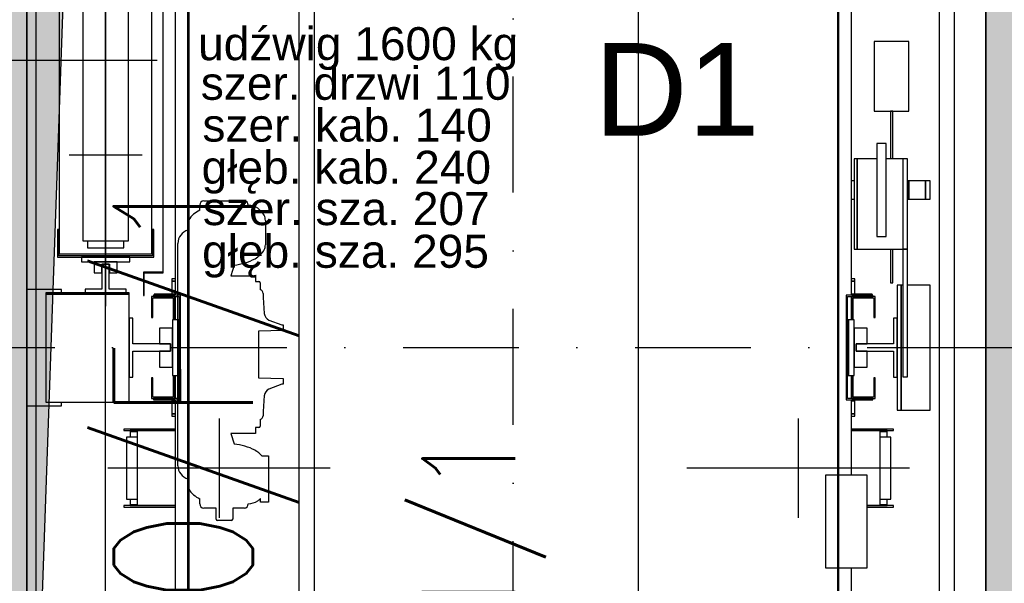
# Model space of a CAD drawing. Extents: x 41755 to 123924, y -112333 to 86187.
# Tile 128 of 256: x 101280 to 101493, y -52662 to -52540. Entities that reach past the tile are written whole.
import ezdxf
from ezdxf.enums import TextEntityAlignment as Align

# ---------------------------------------------------------------- set-up
doc = ezdxf.new("R2010")
doc.units = 0
doc.header["$LTSCALE"] = 50
doc.linetypes.add('DASHDOT', pattern=[1, 0.5, -0.25, 0, -0.25])
doc.layers.get('0').update_dxf_attribs({"color": 101, "linetype": 'CONTINUOUS'})
for name, color, linetype in [('E35', 6, 'CONTINUOUS'), ('E50', 3, 'CONTINUOUS'), ('Opis-spadki', 61, 'CONTINUOUS'), ('Sc-beton', 7, 'CONTINUOUS'), ('Sc-beton-hatch', 86, 'CONTINUOUS'), ('Sc-cegla pustak-hatch', 8, 'CONTINUOUS'), ('W-idok', 8, 'CONTINUOUS'), ('W-otwor-strop', 1, 'CONTINUOUS'), ('Wyp-meble', 155, 'CONTINUOUS')]:
    doc.layers.add(name, color=color, linetype=linetype)
doc.styles.add('ROMANS', font='romans', dxfattribs={"width": 0.85})
doc.styles.add('TYTUL2', font='ARIAL.TTF')

# ---------------------------------------------------------------- blocks, each defined once
blk = doc.blocks.new('_skjdkgjfklhjgflj')
at = {"layer": 'W-idok', "linetype": 'DASHDOT'}
for p, q in [((-304, -334.44), (-304, -5.49)), ((-428, -167.5), (-181, -167.5)), ((-213, -167.5), (34, -167.5))]:
    blk.add_line(p, q, dxfattribs=at)
at = {"layer": 'W-idok'}
for p, q in [((-234, -34.7), (-234, -287.5)), ((-233.7, -287.8), (-233.7, -35)), ((-377, -44.8), (-377, -156.2)), ((-231, -156.2), (-231, -44.8)), ((-374.3, -47.2), (-374.3, -287.8)), ((-374, -287.5), (-374, -47.5)), ((-392, -52.4), (-392, -158.6)), ((-392, -102), (-392, -61)), ((-379.65, -59.75), (-379.65, -151.25)), ((-379.55, -151.25), (-379.55, -59.75)), ((-402, -63.75), (-402, -147.25)), ((-382, -147.25), (-382, -63.75)), ((-396.9, -66.5), (-396.9, -144.5)), ((-387.1, -144.5), (-387.1, -66.5)), ((-392, -150), (-392, -102)), ((-226.1, -101.5), (-226.1, -116.5)), ((-218.6, -101.5), (-226.1, -101.5)), ((-218.6, -116.5), (-218.6, -101.5)), ((-415, -105.5), (-380.9, -105.5)), ((-226.1, -116.5), (-218.6, -116.5)), ((-222.6, -116.5), (-222.6, -126.8)), ((-222.1, -116.5), (-222.6, -116.5)), ((-222.1, -126.8), (-222.1, -116.5)), ((-223.5, -123.5), (-225.5, -123.5)), ((-225.5, -123.5), (-225.5, -124.26)), ((-225.5, -124.26), (-225.5, -126.43)), ((-223.5, -124.26), (-223.5, -123.5)), ((-223.5, -126.43), (-223.5, -124.26)), ((-384.1, -126), (-399.9, -126)), ((-229.8, -126.8), (-230.4, -126.8)), ((-230.4, -126.8), (-230.4, -146.3)), ((-229.8, -146.3), (-229.8, -126.8)), ((-225.5, -126.8), (-229.8, -126.8)), ((-229.8, -126.8), (-229.8, -146.3)), ((-225.5, -126.43), (-225.5, -129.67)), ((-223.5, -129.67), (-223.5, -126.43)), ((-218.9, -126.8), (-223.5, -126.8)), ((-218.9, -126.8), (-219.9, -126.8)), ((-219.9, -126.8), (-219.9, -146.3)), ((-218.9, -146.3), (-218.9, -126.8)), ((-218.9, -146.3), (-218.9, -126.8)), ((-230.4, -131.5), (-231, -131.5)), ((-225.5, -129.67), (-225.5, -133.5)), ((-223.5, -133.5), (-223.5, -129.67)), ((-218.59, -131.5), (-218.9, -131.5)), ((-218.59, -131.5), (-218.59, -135.5)), ((-214.99, -131.5), (-218.59, -131.5)), ((-218.59, -135.5), (-218.59, -131.5)), ((-214.99, -135.5), (-214.99, -131.5)), ((-214.99, -131.5), (-214.99, -135.5)), ((-214.01, -131.5), (-214.99, -131.5)), ((-214.01, -135.5), (-214.01, -131.5)), ((-225.5, -133.5), (-225.5, -137.33)), ((-223.5, -137.33), (-223.5, -133.5)), ((-231, -135.5), (-230.4, -135.5)), ((-218.9, -135.5), (-218.59, -135.5)), ((-218.59, -135.5), (-214.99, -135.5)), ((-214.99, -135.5), (-214.01, -135.5)), ((-225.5, -137.33), (-225.5, -140.57)), ((-223.5, -140.57), (-223.5, -137.33)), ((-402.1, -142), (-402.4, -142)), ((-402.4, -142), (-402.4, -148)), ((-402.1, -147.7), (-402.1, -142)), ((-381.6, -142), (-381.9, -142)), ((-381.9, -142), (-381.9, -147.7)), ((-381.6, -148), (-381.6, -142)), ((-225.5, -140.57), (-225.5, -142.74)), ((-223.5, -142.74), (-223.5, -140.57)), ((-396.9, -144.5), (-387.1, -144.5)), ((-395.9, -144.5), (-395.9, -146)), ((-388.1, -146), (-388.1, -144.5)), ((-225.5, -142.74), (-225.5, -143.5)), ((-225.5, -143.5), (-223.5, -143.5)), ((-223.5, -143.5), (-223.5, -142.74)), ((-395.9, -146), (-388.1, -146)), ((-230.4, -146.3), (-229.8, -146.3)), ((-229.8, -146.3), (-218.9, -146.3)), ((-222.6, -146.3), (-222.6, -153.5)), ((-222.1, -153.5), (-222.1, -146.3)), ((-218.9, -146.3), (-219.9, -146.3)), ((-219.9, -146.3), (-219.9, -173.8)), ((-219.9, -146.3), (-218.9, -146.3)), ((-218.9, -173.8), (-218.9, -146.3)), ((-402.4, -148), (-381.6, -148)), ((-381.9, -147.7), (-402.1, -147.7)), ((-402, -147.25), (-382, -147.25)), ((-386.75, -148), (-397.25, -148)), ((-397.25, -148), (-397.25, -149)), ((-386.75, -149), (-386.75, -148)), ((-397.25, -149), (-386.75, -149)), ((-389.5, -149), (-394.5, -149)), ((-394.5, -149), (-394.5, -151.4)), ((-392.8, -149.5), (-391.2, -149.5)), ((-392.8, -151.4), (-392.8, -149.5)), ((-391.21, -149.5), (-392.79, -149.5)), ((-392.79, -149.5), (-392.79, -154.91)), ((-391.21, -154.91), (-391.21, -149.5)), ((-391.2, -149.5), (-391.2, -151.4)), ((-389.5, -151.4), (-389.5, -149)), ((-394.5, -151.4), (-392.8, -151.4)), ((-391.2, -151.4), (-389.5, -151.4)), ((-383.8, -151.25), (-383.8, -156.25)), ((-379.6, -151.25), (-383.8, -151.25)), ((-383.7, -156.25), (-383.7, -151.35)), ((-383.7, -151.35), (-379.6, -151.35)), ((-379.65, -151.25), (-379.55, -151.25)), ((-379.6, -151.35), (-379.6, -151.25)), ((-377.7, -152.7), (-377.7, -153.2)), ((-377, -152.7), (-377.7, -152.7)), ((-230.3, -152.7), (-231, -152.7)), ((-230.3, -153.2), (-230.3, -152.7)), ((-401.5, -154.95), (-409, -154.95)), ((-409, -154.95), (-409, -180.05)), ((-401.5, -155.7), (-401.5, -154.95)), ((-392.79, -154.91), (-396.45, -154.91)), ((-396.45, -154.91), (-396.45, -155.7)), ((-387.55, -154.91), (-391.21, -154.91)), ((-387.55, -155.7), (-387.55, -154.91)), ((-377.7, -153.2), (-377.7, -156)), ((-377, -153.2), (-377.7, -153.2)), ((-377.7, -153.2), (-377, -153.2)), ((-230.3, -153.2), (-231, -153.2)), ((-231, -153.2), (-230.3, -153.2)), ((-230.3, -156), (-230.3, -153.2)), ((-222.6, -153.5), (-222.1, -153.5)), ((-220.3, -154), (-221.1, -154)), ((-221.1, -154), (-221.1, -181)), ((-220.3, -181), (-220.3, -154)), ((-219.9, -154), (-220.3, -154)), ((-220.3, -154), (-220.3, -181)), ((-214, -154), (-218.9, -154)), ((-214, -181), (-214, -154)), ((-404.9, -155.7), (-404.9, -155.95)), ((-386.9, -155.7), (-404.9, -155.7)), ((-404.9, -155.95), (-404.9, -179.3)), ((-386.9, -155.95), (-404.9, -155.95)), ((-404.9, -155.95), (-386.9, -155.95)), ((-396.45, -155.7), (-387.55, -155.7)), ((-386.9, -155.95), (-386.9, -155.7)), ((-386.9, -179.3), (-386.9, -155.95)), ((-383.8, -156.25), (-383.7, -156.25)), ((-377.1, -156.5), (-382.1, -156.5)), ((-382.1, -156.5), (-382.1, -161)), ((-381.8, -156.8), (-377.4, -156.8)), ((-381.8, -161), (-381.8, -156.8)), ((-375.85, -156.2), (-381.65, -156.2)), ((-381.65, -156.2), (-381.65, -156.5)), ((-381.65, -156.5), (-376.15, -156.5)), ((-381.5, -156), (-381.5, -156.2)), ((-377, -156), (-381.5, -156)), ((-377.7, -156), (-377, -156)), ((-377.4, -156.8), (-377.4, -161)), ((-377.1, -161), (-377.1, -156.5)), ((-377.1, -156.5), (-377.1, -161.5)), ((-377, -156.5), (-377, -161.5)), ((-376.15, -156.5), (-376.15, -178.5)), ((-375.85, -178.8), (-375.85, -156.2)), ((-232.15, -156.2), (-232.15, -178.8)), ((-226.35, -156.2), (-232.15, -156.2)), ((-231.85, -178.5), (-231.85, -156.5)), ((-231.85, -156.5), (-226.35, -156.5)), ((-231, -156), (-230.3, -156)), ((-226.5, -156), (-231, -156)), ((-231, -161.5), (-231, -156.5)), ((-225.9, -156.5), (-230.9, -156.5)), ((-230.9, -156.5), (-230.9, -161)), ((-230.9, -161.5), (-230.9, -156.5)), ((-230.6, -156.8), (-226.2, -156.8)), ((-230.6, -161), (-230.6, -156.8)), ((-226.5, -156.2), (-226.5, -156)), ((-226.35, -156.5), (-226.35, -156.2)), ((-226.2, -156.8), (-226.2, -161)), ((-225.9, -161), (-225.9, -156.5)), ((-386.11, -161.15), (-386.9, -161.15)), ((-386.9, -161.15), (-386.9, -173.85)), ((-386.11, -166.71), (-386.11, -161.15)), ((-382.1, -161), (-381.8, -161)), ((-376.4, -161.5), (-377.6, -161.5)), ((-377.6, -161.5), (-377.6, -173.5)), ((-377.1, -161), (-377.4, -161)), ((-377.4, -161), (-377.4, -161.5)), ((-377.4, -161), (-377.1, -161)), ((-377.1, -161.5), (-377.1, -161)), ((-376.15, -161.5), (-376.4, -161.5)), ((-376.4, -161.5), (-376.4, -173.5)), ((-376.4, -173.5), (-376.4, -161.5)), ((-231.6, -161.5), (-231.85, -161.5)), ((-231.6, -173.5), (-231.6, -161.5)), ((-231.6, -161.5), (-231.6, -173.5)), ((-230.4, -161.5), (-231.6, -161.5)), ((-230.6, -161), (-230.9, -161)), ((-230.9, -161), (-230.9, -161.5)), ((-230.9, -161), (-230.6, -161)), ((-230.6, -161.5), (-230.6, -161)), ((-230.4, -173.5), (-230.4, -161.5)), ((-226.2, -161), (-225.9, -161)), ((-221.1, -161.15), (-221.89, -161.15)), ((-221.89, -161.15), (-221.89, -166.71)), ((-221.1, -173.85), (-221.1, -161.15)), ((-377.6, -163.3), (-380.4, -163.3)), ((-380.4, -163.3), (-380.4, -166.7)), ((-377.6, -171.7), (-377.6, -163.3)), ((-227.6, -163.3), (-230.4, -163.3)), ((-230.4, -163.3), (-230.4, -171.7)), ((-227.6, -166.7), (-227.6, -163.3)), ((-378, -166.71), (-386.11, -166.71)), ((-380.4, -166.7), (-378, -166.7)), ((-378, -166.7), (-378, -168.3)), ((-378, -168.29), (-378, -166.71)), ((-230, -166.7), (-227.6, -166.7)), ((-230, -168.3), (-230, -166.7)), ((-221.89, -166.71), (-230, -166.71)), ((-230, -166.71), (-230, -168.29)), ((-386.11, -168.29), (-378, -168.29)), ((-386.11, -173.85), (-386.11, -168.29)), ((-378, -168.3), (-380.4, -168.3)), ((-380.4, -168.3), (-380.4, -171.7)), ((-230, -168.29), (-221.89, -168.29)), ((-227.6, -168.3), (-230, -168.3)), ((-227.6, -171.7), (-227.6, -168.3)), ((-221.89, -168.29), (-221.89, -173.85)), ((-380.4, -171.7), (-377.6, -171.7)), ((-230.4, -171.7), (-227.6, -171.7)), ((-386.9, -173.85), (-386.11, -173.85)), ((-382.1, -174), (-382.1, -178.5)), ((-381.8, -174), (-382.1, -174)), ((-381.8, -178.2), (-381.8, -174)), ((-377.6, -173.5), (-376.4, -173.5)), ((-377.4, -173.5), (-377.4, -174)), ((-377.4, -174), (-377.1, -174)), ((-377.4, -174), (-377.4, -178.2)), ((-377.1, -174), (-377.4, -174)), ((-377.1, -174), (-377.1, -173.5)), ((-377.1, -173.5), (-377.1, -178.5)), ((-377.1, -178.5), (-377.1, -174)), ((-377, -173.5), (-377, -178.5)), ((-376.4, -173.5), (-376.15, -173.5)), ((-231.85, -173.5), (-231.6, -173.5)), ((-231.6, -173.5), (-230.4, -173.5)), ((-231, -178.5), (-231, -173.5)), ((-230.9, -173.5), (-230.9, -174)), ((-230.9, -178.5), (-230.9, -173.5)), ((-230.9, -174), (-230.6, -174)), ((-230.9, -174), (-230.9, -178.5)), ((-230.6, -174), (-230.9, -174)), ((-230.6, -174), (-230.6, -173.5)), ((-230.6, -178.2), (-230.6, -174)), ((-226.2, -174), (-226.2, -178.2)), ((-225.9, -174), (-226.2, -174)), ((-225.9, -178.5), (-225.9, -174)), ((-221.89, -173.85), (-221.1, -173.85)), ((-219.9, -173.8), (-218.9, -173.8)), ((-382.1, -178.5), (-377.1, -178.5)), ((-377.4, -178.2), (-381.8, -178.2)), ((-376.15, -178.5), (-381.65, -178.5)), ((-381.65, -178.5), (-381.65, -178.8)), ((-226.35, -178.5), (-231.85, -178.5)), ((-230.9, -178.5), (-225.9, -178.5)), ((-226.2, -178.2), (-230.6, -178.2)), ((-226.35, -178.8), (-226.35, -178.5)), ((-409, -180.05), (-401.5, -180.05)), ((-404.9, -179.3), (-386.9, -179.3)), ((-401.5, -180.05), (-401.5, -179.3)), ((-381.65, -178.8), (-375.85, -178.8)), ((-377, -179), (-377.7, -179)), ((-377.7, -179), (-377.7, -181.8)), ((-377.5, -178.8), (-377.5, -179)), ((-377.5, -179), (-377, -179)), ((-377, -178.8), (-377, -290.2)), ((-232.15, -178.8), (-226.35, -178.8)), ((-231, -195), (-231, -178.8)), ((-230.3, -179), (-231, -179)), ((-231, -179), (-230.5, -179)), ((-230.5, -179), (-230.5, -178.8)), ((-230.3, -181.8), (-230.3, -179)), ((-377.7, -181.8), (-377, -181.8)), ((-377, -181.8), (-377.7, -181.8)), ((-377.7, -181.8), (-377.7, -182.3)), ((-377.7, -182.3), (-377, -182.3)), ((-231, -181.8), (-230.3, -181.8)), ((-230.3, -181.8), (-231, -181.8)), ((-231, -182.3), (-230.3, -182.3)), ((-230.3, -182.3), (-230.3, -181.8)), ((-221.1, -181), (-220.3, -181)), ((-220.3, -181), (-214, -181)), ((-367.5, -182.8), (-367.5, -204.2)), ((-242.5, -182.8), (-242.5, -204.2)), ((-377, -185.1), (-388.1, -185.1)), ((-388.1, -185.1), (-388.1, -185.4)), ((-388.1, -185.4), (-377, -185.4)), ((-385.98, -186.8), (-387.5, -186.8)), ((-387.5, -186.8), (-387.5, -200.2)), ((-385.2, -185.4), (-386.7, -185.4)), ((-386.7, -185.4), (-386.7, -185.6)), ((-386.7, -185.6), (-385.2, -185.6)), ((-385.2, -185.6), (-386.7, -185.6)), ((-386.7, -185.6), (-386.7, -186.8)), ((-385.2, -186.8), (-385.98, -186.8)), ((-377, -185.4), (-385.2, -185.4)), ((-385.2, -185.4), (-385.2, -201.6)), ((-221.9, -185.1), (-231, -185.1)), ((-231, -185.4), (-221.9, -185.4)), ((-224.8, -185.4), (-231, -185.4)), ((-223.3, -185.4), (-224.8, -185.4)), ((-224.8, -201.6), (-224.8, -185.4)), ((-224.8, -185.6), (-223.3, -185.6)), ((-223.3, -185.6), (-224.8, -185.6)), ((-224.02, -186.8), (-224.8, -186.8)), ((-222.5, -186.8), (-224.02, -186.8)), ((-223.3, -185.6), (-223.3, -185.4)), ((-223.3, -186.8), (-223.3, -185.6)), ((-222.5, -200.2), (-222.5, -186.8)), ((-221.9, -185.4), (-221.9, -185.1)), ((-343.5, -193.5), (-391.5, -193.5)), ((-218.5, -193.5), (-266.5, -193.5)), ((-236.6, -195), (-236.6, -215)), ((-234, -195), (-236.6, -195)), ((-227.6, -195), (-233.7, -195)), ((-227.6, -215), (-227.6, -195)), ((-377, -201.6), (-388.1, -201.6)), ((-388.1, -201.6), (-388.1, -201.9)), ((-388.1, -201.9), (-377, -201.9)), ((-387.5, -200.2), (-385.98, -200.2)), ((-386.7, -200.2), (-386.7, -201.4)), ((-386.7, -201.4), (-385.2, -201.4)), ((-385.2, -201.4), (-386.7, -201.4)), ((-386.7, -201.4), (-386.7, -201.6)), ((-386.7, -201.6), (-385.2, -201.6)), ((-385.98, -200.2), (-385.2, -200.2)), ((-385.2, -201.6), (-377, -201.6)), ((-221.9, -201.6), (-227.6, -201.6)), ((-227.6, -201.6), (-224.8, -201.6)), ((-227.6, -201.9), (-221.9, -201.9)), ((-224.8, -200.2), (-224.02, -200.2)), ((-224.8, -201.4), (-223.3, -201.4)), ((-223.3, -201.4), (-224.8, -201.4)), ((-224.8, -201.6), (-223.3, -201.6)), ((-224.02, -200.2), (-222.5, -200.2)), ((-223.3, -201.4), (-223.3, -200.2)), ((-223.3, -201.6), (-223.3, -201.4)), ((-221.9, -201.9), (-221.9, -201.6)), ((-236.6, -215), (-234, -215)), ((-233.7, -215), (-227.6, -215)), ((-231, -290.2), (-231, -215))]:
    blk.add_line(p, q, dxfattribs=at)
blk = doc.blocks.new('_dkgjggg')
at = {"layer": 'Sc-beton'}
for p, q in [((-425, -325), (-425, 0)), ((-410, -310), (-410, -15)), ((-220, -15), (-220, -310))]:
    blk.add_line(p, q, dxfattribs=at)
at = {"layer": 'W-idok', "linetype": 'DASHDOT', "ltscale": 30}
blk.add_line((-295, -316.5), (-295, -9.3), dxfattribs=at)
at = {"layer": 'W-idok'}
for p, q in [((-368.25, -285.3), (-368.25, -39.7)), ((-365, -39.7), (-365, -285.3)), ((-230, -285.3), (-230, -39.7)), ((-226.75, -285.3), (-226.75, -39.7)), ((-389.66, -115.88), (-389.66, -114.78)), ((-388.83, -113.82), (-380.06, -113.82)), ((-392.24, -118), (-392.05, -117.95)), ((-392.24, -120.17), (-392.24, -118)), ((-375.51, -118.08), (-375.51, -123.3)), ((-394.41, -170.98), (-394.41, -123.02)), ((-382.28, -127.7), (-382.97, -130)), ((-382.97, -130), (-377.65, -130)), ((-377.65, -130), (-377.65, -131.24)), ((-377.65, -131.24), (-376.95, -131.24)), ((-376.65, -131.54), (-376.65, -133.01)), ((-376, -133.8), (-376, -134.7)), ((-376, -134.7), (-375.75, -138.13)), ((-374.74, -139.55), (-371.95, -140.59)), ((-371.65, -141.8), (-377, -141.95)), ((-377, -141.95), (-377, -152.05)), ((-371.95, -140.59), (-371.65, -140.6)), ((-371.65, -140.6), (-371.65, -141.8)), ((-377, -152.05), (-371.65, -152.2)), ((-371.65, -152.2), (-371.65, -153.4)), ((-371.95, -153.41), (-374.74, -154.45)), ((-371.65, -153.4), (-371.95, -153.41)), ((-375.75, -155.87), (-376, -159.3)), ((-376, -159.3), (-376, -160.2)), ((-376.65, -160.99), (-376.65, -162.46)), ((-376.95, -162.76), (-377.65, -162.76)), ((-377.65, -162.76), (-377.65, -164)), ((-377.65, -164), (-382.97, -164)), ((-382.97, -164), (-382.28, -166.3)), ((-376.28, -168.88), (-374.81, -168.88)), ((-374.81, -168.88), (-374.81, -178.83)), ((-392.24, -176), (-392.24, -173.83)), ((-392.05, -176.05), (-392.24, -176)), ((-389.66, -179.22), (-389.66, -178.12)), ((-376.56, -178.83), (-376.56, -178.05)), ((-386.15, -180.18), (-388.83, -180.18)), ((-388.83, -180.18), (-388.83, -180.18)), ((-386.15, -182.53), (-386.15, -180.18)), ((-382.58, -180.18), (-382.58, -182.53)), ((-380.06, -180.18), (-382.58, -180.18)), ((-379.23, -179.22), (-379.23, -179.22)), ((-377.17, -178.58), (-377.17, -178.58)), ((-374.81, -178.83), (-376.56, -178.83)), ((-382.88, -182.83), (-385.85, -182.83))]:
    blk.add_line(p, q, dxfattribs=at)
for centre, radius, start, end in [((-388.69, -114.78), 0.969, 97.7862, 180), ((-380.2, -114.78), 0.969, 359.961, 81.59), ((-379.52, -119.35), 4.58, 59.0774, 86.3482), ((-387.58, -120.7), 5.25, 113.354, 148.4275), ((-380.46, -119.85), 5.51, 31.5633, 53.3824), ((-378.28, -118.12), 2.77, 0.9102, 24.6865), ((-391.46, -123.02), 2.95, 105.3846, 180), ((-380.46, -121.53), 5.51, 299.3678, 328.4367), ((-378.28, -123.26), 2.77, 335.3135, 359.0898), ((-383.52, -115.38), 12.38, 275.766, 297.7749), ((-376.95, -131.54), 0.3, 0, 90), ((-376.8, -133.8), 0.8, 0, 79.1931), ((-374.05, -138), 1.7, 184.2513, 246.0178), ((-374.05, -156), 1.7, 113.9822, 175.7487), ((-376.8, -160.2), 0.8, 280.8069, 0), ((-376.95, -162.46), 0.3, 270, 0), ((-383.52, -178.62), 12.38, 62.2251, 84.234), ((-380.46, -172.47), 5.51, 40.6842, 60.6322), ((-391.46, -170.98), 2.95, 180, 254.6154), ((-387.58, -173.3), 5.25, 211.5725, 246.646), ((-380.46, -174.15), 5.51, 306.6176, 315.0158), ((-388.69, -179.22), 0.969, 180, 262.2138), ((-380.2, -179.22), 0.969, 278.41, 359.961), ((-379.53, -174.65), 4.58, 273.7195, 300.9226), ((-385.85, -182.53), 0.3, 180, 270), ((-382.88, -182.53), 0.3, 270, 0)]:
    blk.add_arc(centre, radius, start, end, dxfattribs=at)
blk = doc.blocks.new('A$C59F8734F')
at = {"layer": 'Wyp-meble'}
blk.add_blockref('_dkgjggg', (1928, 3523), dxfattribs=at)

msp = doc.modelspace()

# ---------------------------------------------------------------- hatches: boundary and pattern name
at = {"layer": 'Sc-beton-hatch'}
h = msp.add_hatch(dxfattribs=at)
h.set_pattern_fill('ANSI33', color=256, style=0)
h.set_pattern_definition([(45, (48983.4185, 565.478), (-4.49012806, 4.49012806), []), (45, (48987.9087, 565.478), (-4.49012806, 4.49012806), [3.175, -1.5875])])
h.paths.add_polyline_path([(100470.966, -51043.233), (100410.966, -51043.233), (100410.966, -51103.233), (100430.966, -51103.233), (100430.966, -51063.233), (100470.966, -51063.233)])
h.paths.add_polyline_path([(100805.966, -51043.233), (100705.966, -51043.233), (100705.966, -51063.233), (100745.966, -51063.233), (100745.966, -51625.233), (100765.966, -51625.233), (100765.966, -51473.233), (101152.966, -51473.233), (101152.966, -51453.233), (100765.966, -51453.233), (100765.966, -51063.233), (100805.966, -51063.233)])
h.paths.add_polyline_path([(100430.966, -51374.233), (100410.966, -51374.233), (100410.966, -51474.233), (100430.966, -51474.233)])
h.paths.add_polyline_path([(101330.966, -51043.233), (101251.966, -51043.233), (101251.966, -51063.233), (101330.966, -51063.233)])
h.paths.add_polyline_path([(101770.966, -51043.233), (101670.966, -51043.233), (101670.966, -51063.233), (101710.966, -51063.233), (101710.966, -51262.233), (101730.966, -51262.233), (101730.966, -51063.233), (101770.966, -51063.233)])
h.paths.add_polyline_path([(101790.966, -51453.233), (101730.966, -51453.233), (101730.966, -51362.233), (101710.966, -51362.233), (101710.966, -51453.233), (101582.904, -51453.233), (101582.904, -51473.233), (101790.966, -51473.233)])
h.paths.add_polyline_path([(101482.904, -51453.233), (101252.966, -51453.233), (101252.966, -51473.233), (101482.904, -51473.233)])
h.paths.add_polyline_path([(101730.966, -51785.233), (101695.966, -51785.233), (101695.966, -51820.233), (101730.966, -51820.233)])
h.paths.add_polyline_path([(102400.966, -50943.233), (102380.966, -50943.233), (102380.966, -51043.233), (102330.966, -51043.233), (102330.966, -51063.233), (102380.966, -51063.233), (102380.966, -51453.233), (101890.966, -51453.233), (101890.966, -51473.233), (102380.966, -51473.233), (102380.966, -51873.233), (102400.966, -51873.233)])
h.paths.add_polyline_path([(102422.966, -50943.233), (102402.966, -50943.233), (102402.966, -51713.233), (102422.966, -51713.233)])
h.paths.add_polyline_path([(102400.966, -52143.233), (102380.966, -52143.233), (102380.966, -52213.233), (102400.966, -52213.233)])
h.paths.add_polyline_path([(102400.966, -52293.233), (102380.966, -52293.233), (102380.966, -52443.233), (101950.966, -52443.233), (101950.966, -52463.233), (102380.966, -52463.233), (102380.966, -52503.233), (102400.966, -52503.233)])
h.paths.add_polyline_path([(102400.966, -52603.233), (102380.966, -52603.233), (102380.966, -52643.233), (102400.966, -52643.233)])
h.paths.add_polyline_path([(102400.966, -52743.233), (102380.966, -52743.233), (102380.966, -53008.233), (102400.966, -53008.233)])
h.paths.add_polyline_path([(101730.966, -52443.233), (101710.966, -52443.233), (101710.966, -52463.233), (101710.966, -52758.233), (101690.966, -52758.233), (101690.966, -52778.233), (101730.966, -52778.233)])
h.paths.add_polyline_path([(101710.966, -52443.233), (101690.966, -52443.233), (101690.966, -52463.233), (101710.966, -52463.233)], flags=16)
h.paths.add_polyline_path([(101556.966, -52758.233), (101503.966, -52758.233), (101503.966, -52463.233), (101488.966, -52463.233), (101488.966, -52758.233), (101468.966, -52758.233), (101468.966, -52778.233), (101556.966, -52778.233)])
h.paths.add_polyline_path([(101556.966, -52443.233), (101468.966, -52443.233), (101468.966, -52463.233), (101556.966, -52463.233)])
h.paths.add_polyline_path([(101334.966, -52443.233), (101281.966, -52443.233), (101281.966, -52463.233), (101334.966, -52463.233)], flags=17)
h.paths.add_polyline_path([(101281.966, -52443.233), (100970.966, -52443.233), (100970.966, -51785.233), (100883.466, -51785.233), (100883.466, -51805.233), (100950.966, -51805.233), (100950.966, -52443.233), (100430.966, -52443.233), (100430.966, -52403.233), (100410.966, -52403.233), (100410.966, -52503.233), (100430.966, -52503.233), (100430.966, -52463.233), (100950.966, -52463.233), (100950.966, -52973.233), (100970.966, -52973.233), (100970.966, -52463.233), (101261.966, -52463.233), (101261.966, -52778.233), (101281.966, -52778.233), (101334.966, -52778.233), (101334.966, -52758.233), (101281.966, -52758.233)])
h.paths.add_polyline_path([(100783.466, -51785.233), (100765.966, -51785.233), (100765.966, -51780.233), (100745.966, -51780.233), (100745.966, -51785.233), (100430.966, -51785.233), (100430.966, -51765.233), (100410.966, -51765.233), (100410.966, -52003.233), (100430.966, -52003.233), (100430.966, -51805.233), (100783.466, -51805.233)])
h.paths.add_polyline_path([(100430.966, -52153.233), (100410.966, -52153.233), (100410.966, -52253.233), (100430.966, -52253.233)])
h.paths.add_polyline_path([(100430.966, -52653.233), (100410.966, -52653.233), (100410.966, -52850.233), (100430.966, -52850.233)], flags=17)
h.paths.add_polyline_path([(100430.966, -52940.233), (100410.966, -52940.233), (100410.966, -52983.233), (100430.966, -52983.233)])
h.paths.add_polyline_path([(101007.966, -53193.233), (100430.966, -53193.233), (100430.966, -53133.233), (100410.966, -53133.233), (100410.966, -53213.233), (101007.966, -53213.233)])
h.paths.add_polyline_path([(101770.966, -53193.233), (101157.966, -53193.233), (101157.966, -53213.233), (101710.966, -53213.233), (101710.966, -53445.233), (101730.966, -53445.233), (101730.966, -53213.233), (101770.966, -53213.233)])
h.paths.add_polyline_path([(102008.966, -53193.233), (101905.966, -53193.233), (101905.966, -53213.233), (102008.966, -53213.233)])
h.paths.add_polyline_path([(102227.966, -53193.233), (102133.966, -53193.233), (102133.966, -53213.233), (102227.966, -53213.233)])
h.paths.add_polyline_path([(102400.966, -53158.233), (102380.966, -53158.233), (102380.966, -53193.233), (102332.966, -53193.233), (102332.966, -53213.233), (102380.966, -53213.233), (102380.966, -53818.233), (102400.966, -53818.233)])
h.paths.add_polyline_path([(101730.966, -53545.233), (101710.966, -53545.233), (101710.966, -53740.233), (101730.966, -53740.233)])
h.paths.add_polyline_path([(101730.966, -53840.233), (101710.966, -53840.233), (101710.966, -53943.233), (101297.571, -53943.233, -0.1551034), (101300.811, -53953.425, -0.1483474), (101297.835, -53963.233), (101710.966, -53963.233), (101710.966, -54023.233), (101730.966, -54023.233)])
h.paths.add_polyline_path([(101297.571, -53943.233), (101295.705, -53943.233), (101295.705, -53963.233), (101297.835, -53963.233, 0.1483474), (101300.811, -53953.425, 0.1551034)])
h.paths.add_polyline_path([(101270.705, -53943.233), (101268.745, -53943.233, 0.1551034), (101265.506, -53953.425, 0.1483474), (101268.481, -53963.233), (101270.705, -53963.233)])
h.paths.add_polyline_path([(101268.745, -53943.233), (101201.966, -53943.233), (101201.966, -53963.233), (101268.481, -53963.233, -0.1483474), (101265.506, -53953.425, -0.1551034)])
h.paths.add_polyline_path([(100980.966, -53943.233), (100970.966, -53943.233), (100930.966, -53943.233), (100930.966, -53968.233), (100970.966, -53968.233), (100980.966, -53968.233)])
h.paths.add_polyline_path([(100490.966, -53943.233), (100410.966, -53943.233), (100410.966, -53963.233), (100490.966, -53963.233)])
h.paths.add_polyline_path([(100530.966, -54448.233), (100510.966, -54448.233), (100510.966, -54481.233), (100530.966, -54481.233)])
h.paths.add_polyline_path([(101773.966, -54593.233), (101730.966, -54593.233), (101730.966, -54503.233), (101710.966, -54503.233), (101710.966, -54593.233), (100530.966, -54593.233), (100530.966, -54578.233), (100510.966, -54578.233), (100510.966, -54593.233), (100270.966, -54593.233), (100270.966, -54618.233), (101773.966, -54618.233)])
h.paths.add_polyline_path([(100220.966, -54593.233), (100170.966, -54593.233), (100170.966, -54618.233), (100220.966, -54618.233)])
h.paths.add_polyline_path([(100120.966, -54593.233), (100070.966, -54593.233), (100070.966, -54618.233), (100120.966, -54618.233)])
h.paths.add_polyline_path([(100020.966, -54593.233), (99970.966, -54593.233), (99970.966, -54618.233), (100020.966, -54618.233)])
h.paths.add_polyline_path([(99920.966, -54593.233), (99880.966, -54593.233), (99880.966, -55500.233), (99980.966, -55500.233), (99980.966, -55515.233), (100000.966, -55515.233), (100000.966, -55480.233), (99900.966, -55480.233), (99900.966, -54618.233), (99920.966, -54618.233)])
h.paths.add_polyline_path([(100585.966, -55633.233), (100000.966, -55633.233), (100000.966, -55615.233), (99980.966, -55615.233), (99980.966, -55633.233), (99780.966, -55633.233), (99780.966, -55988.233), (100510.966, -55988.233), (100510.966, -56028.233), (100530.966, -56028.233), (100530.966, -55988.233), (100582.966, -55988.233), (100582.966, -55968.233), (100530.966, -55968.233), (100530.966, -55813.233), (100510.966, -55813.233), (100510.966, -55968.233), (99800.966, -55968.233), (99800.966, -55653.233), (100510.966, -55653.233), (100510.966, -55663.233), (100530.966, -55663.233), (100530.966, -55653.233), (100585.966, -55653.233)])
h.paths.add_polyline_path([(101310.966, -55968.233), (100810.966, -55968.233), (100810.966, -55880.233), (100790.966, -55880.233), (100790.966, -55968.233), (100737.966, -55968.233), (100737.966, -55988.233), (100790.966, -55988.233), (100790.966, -56028.233), (100810.966, -56028.233), (100810.966, -55988.233), (101310.966, -55988.233)])
h.paths.add_polyline_path([(101490.966, -55633.233), (100735.966, -55633.233), (100735.966, -55653.233), (101490.966, -55653.233)])
h.paths.add_polyline_path([(101777.966, -55968.233), (101730.966, -55968.233), (101730.966, -55853.733), (101710.966, -55853.733), (101710.966, -55968.233), (101590.966, -55968.233), (101590.966, -55988.233), (101777.966, -55988.233)])
h.paths.add_polyline_path([(101802.966, -55963.233), (101777.966, -55963.233), (101777.966, -55988.233), (101802.966, -55988.233)])
h.paths.add_polyline_path([(101730.966, -55128.233), (101710.966, -55128.233), (101710.966, -55723.733), (101730.966, -55723.733)])
h.paths.add_polyline_path([(101953.466, -55963.233), (101928.466, -55963.233), (101928.466, -55988.233), (101953.466, -55988.233)])
h.paths.add_polyline_path([(102103.466, -55963.233), (102078.466, -55963.233), (102078.466, -55988.233), (102103.466, -55988.233)])
h.paths.add_polyline_path([(102253.466, -55963.233), (102228.466, -55963.233), (102228.466, -55988.233), (102253.466, -55988.233)])
h.paths.add_polyline_path([(102365.966, -55968.233), (102320.966, -55968.233), (102320.966, -55988.233), (102365.966, -55988.233)])
h.paths.add_polyline_path([(102400.966, -55953.233), (102365.966, -55953.233), (102365.966, -55988.233), (102400.966, -55988.233)])
h.paths.add_polyline_path([(102400.966, -55891.233), (102380.966, -55891.233), (102380.966, -55953.233), (102400.966, -55953.233)])
h.paths.add_polyline_path([(102400.966, -55815.733), (102375.966, -55815.733), (102375.966, -55840.733), (102400.966, -55840.733)])
h.paths.add_polyline_path([(102400.966, -55665.733), (102375.966, -55665.733), (102375.966, -55690.733), (102400.966, -55690.733)])
h.paths.add_polyline_path([(102400.966, -55515.733), (102375.966, -55515.733), (102375.966, -55540.733), (102400.966, -55540.733)])
h.paths.add_polyline_path([(102400.966, -55365.733), (102375.966, -55365.733), (102375.966, -55390.733), (102400.966, -55390.733)])
h.paths.add_polyline_path([(102400.966, -55240.733), (102380.966, -55240.733), (102380.966, -55260.733), (102400.966, -55260.733)])
h.paths.add_polyline_path([(102400.966, -55215.733), (102375.966, -55215.733), (102375.966, -55240.733), (102400.966, -55240.733)])
h.paths.add_polyline_path([(102400.966, -55033.233), (102380.966, -55033.233), (102380.966, -55215.733), (102400.966, -55215.733)])
h.paths.add_polyline_path([(102400.966, -54833.233), (102365.966, -54833.233), (102365.966, -54798.233), (102345.966, -54798.233), (102345.966, -54853.233), (102380.966, -54853.233), (102380.966, -54883.233), (102400.966, -54883.233)])
h.paths.add_polyline_path([(102365.966, -54537.733), (102345.966, -54537.733), (102345.966, -54593.233), (101908.966, -54593.233), (101908.966, -54618.233), (102345.966, -54618.233), (102345.966, -54648.233), (102365.966, -54648.233), (102365.966, -54618.233)])
h.paths.add_polyline_path([(101730.966, -54128.233), (101710.966, -54128.233), (101710.966, -54353.233), (101730.966, -54353.233)])
h.paths.add_polyline_path([(102365.966, -54131.233), (102400.966, -54131.233), (102400.966, -54088.233), (102380.966, -54088.233), (102380.966, -54111.233), (102345.966, -54111.233), (102345.966, -54417.733), (102365.966, -54417.733)])
h.paths.add_polyline_path([(102400.966, -53918.233), (102380.966, -53918.233), (102380.966, -53988.233), (102400.966, -53988.233)])
at = {"layer": 'Sc-cegla pustak-hatch'}
h = msp.add_hatch(dxfattribs=at)
h.set_pattern_fill('ANSI32', color=256, scale=0.5, angle=90, style=0)
h.set_pattern_definition([(135, (48983.4185, 565.478), (-3.36759605, -3.36759605), []), (135, (48983.4185, 567.723), (-3.36759605, -3.36759605), [])])
h.paths.add_polyline_path([(100430.966, -51745.233), (100410.966, -51745.233), (100410.966, -51765.233), (100430.966, -51765.233)])
h.paths.add_polyline_path([(101330.966, -51063.233), (101312.966, -51063.233), (101312.966, -51262.233), (101330.966, -51262.233)])
h.paths.add_polyline_path([(101455.966, -51382.233), (101330.966, -51382.233), (101330.966, -51362.233), (101312.966, -51362.233), (101312.966, -51453.233), (101330.966, -51453.233), (101330.966, -51400.233), (101437.966, -51400.233), (101437.966, -51453.233), (101455.966, -51453.233)])
h.paths.add_polyline_path([(102049.966, -51473.233), (102031.966, -51473.233), (102031.966, -51525.233), (101968.966, -51525.233), (101968.966, -51473.233), (101950.966, -51473.233), (101950.966, -51548.233), (101968.966, -51548.233), (101968.966, -51543.233), (102049.966, -51543.233)])
h.paths.add_polyline_path([(101968.966, -51648.233), (101950.966, -51648.233), (101950.966, -52323.233), (101968.966, -52323.233), (101968.966, -52193.233), (102380.966, -52193.233), (102380.966, -52175.233), (101968.966, -52175.233)])
h.paths.add_polyline_path([(101968.966, -52463.233), (101950.966, -52463.233), (101950.966, -52543.233), (101968.966, -52543.233)])
h.paths.add_polyline_path([(101968.966, -52423.233), (101950.966, -52423.233), (101950.966, -52443.233), (101968.966, -52443.233)])
h.paths.add_polyline_path([(101968.966, -52643.233), (101950.966, -52643.233), (101950.966, -52973.233), (101968.966, -52973.233), (101968.966, -52946.233), (102050.966, -52946.233), (102050.966, -52954.233), (102042.966, -52954.233), (102042.966, -52973.233), (102380.966, -52973.233), (102380.966, -52955.233), (102060.966, -52955.233), (102060.966, -52928.233), (101968.966, -52928.233)])
h.paths.add_polyline_path([(101279.966, -52945.233), (101261.966, -52945.233), (101261.966, -52955.233), (101078.966, -52955.233), (101078.966, -52687.233), (101060.966, -52687.233), (101060.966, -52955.233), (100970.966, -52955.233), (100970.966, -52973.233), (101261.966, -52973.233), (101261.966, -53015.733), (101279.966, -53015.733)])
h.paths.add_polyline_path([(101279.966, -52778.233), (101261.966, -52778.233), (101261.966, -52845.233), (101279.966, -52845.233)])
h.paths.add_polyline_path([(100950.966, -52955.233), (100925.966, -52955.233), (100925.966, -52973.233), (100950.966, -52973.233)])
h.paths.add_polyline_path([(100825.966, -52955.233), (100430.966, -52955.233), (100430.966, -52973.233), (100825.966, -52973.233)])
h.paths.add_polyline_path([(100428.966, -53213.233), (100410.966, -53213.233), (100410.966, -53333.233), (100428.966, -53333.233)])
h.paths.add_polyline_path([(100428.966, -53483.233), (100410.966, -53483.233), (100410.966, -53548.233), (100428.966, -53548.233)])
h.paths.add_polyline_path([(100428.966, -53698.233), (100410.966, -53698.233), (100410.966, -53763.233), (100428.966, -53763.233)])
h.paths.add_polyline_path([(100428.966, -53913.233), (100410.966, -53913.233), (100410.966, -53943.233), (100428.966, -53943.233)])
h.paths.add_polyline_path([(100428.966, -53963.233), (100410.966, -53963.233), (100410.966, -53978.233), (100428.966, -53978.233)])
h.paths.add_polyline_path([(100428.966, -54128.233), (100410.966, -54128.233), (100410.966, -54193.233), (100428.966, -54193.233)])
h.paths.add_polyline_path([(100428.966, -54343.233), (100410.966, -54343.233), (100410.966, -54466.233), (100510.966, -54466.233), (100510.966, -54448.233), (100428.966, -54448.233)])
h.paths.add_polyline_path([(101335.966, -54321.233), (101279.966, -54321.233), (101279.966, -53970.786, -0.2026768), (101268.481, -53963.233), (101261.966, -53963.233), (101261.966, -54339.233), (101335.966, -54339.233)])
h.paths.add_polyline_path([(101710.966, -54321.233), (101510.966, -54321.233), (101510.966, -53963.233), (101492.966, -53963.233), (101492.966, -54321.233), (101435.966, -54321.233), (101435.966, -54339.233), (101710.966, -54339.233)])
h.paths.add_polyline_path([(101710.966, -53645.233), (101352.966, -53645.233), (101352.966, -53562.233), (101279.966, -53562.233), (101279.966, -53213.233), (101261.966, -53213.233), (101261.966, -53943.233), (101268.745, -53943.233, -0.1958107), (101279.966, -53936.063), (101279.966, -53580.233), (101334.966, -53580.233), (101334.966, -53943.233), (101352.966, -53943.233), (101352.966, -53663.233), (101710.966, -53663.233)])
h.paths.add_polyline_path([(101279.966, -53936.063, 0.1514484), (101270.705, -53940.913), (101279.966, -53940.913)], flags=17)
h.paths.add_polyline_path([(101279.966, -53940.913), (101270.705, -53940.913), (101270.705, -53943.233), (101279.966, -53943.233)], flags=17)
h.paths.add_polyline_path([(101490.966, -54618.233), (101472.966, -54618.233), (101472.966, -54648.233), (101490.966, -54648.233)])
h.paths.add_polyline_path([(101490.966, -54798.233), (101472.966, -54798.233), (101472.966, -55633.233), (101490.966, -55633.233)])
h.paths.add_polyline_path([(101773.966, -55128.233), (101730.966, -55128.233), (101730.966, -55146.233), (101773.966, -55146.233)])
h.paths.add_polyline_path([(102180.966, -55128.233), (101968.966, -55128.233), (101950.966, -55128.233), (101923.966, -55128.233), (101923.966, -55146.233), (102180.966, -55146.233)])
h.paths.add_polyline_path([(101968.966, -54853.233), (102190.966, -54853.233), (102190.966, -54835.233), (101950.966, -54835.233), (101950.966, -55128.233), (101968.966, -55128.233)])
h.paths.add_polyline_path([(102345.966, -54835.233), (102290.966, -54835.233), (102290.966, -54853.233), (102345.966, -54853.233)])
h.paths.add_polyline_path([(101968.966, -54453.233), (101950.966, -54453.233), (101950.966, -54593.233), (101968.966, -54593.233)])
h.paths.add_polyline_path([(101968.966, -54129.233), (102345.966, -54129.233), (102345.966, -54111.233), (101968.966, -54111.233), (101968.966, -53840.233), (101950.966, -53840.233), (101950.966, -54353.233), (101968.966, -54353.233)])
h.paths.add_polyline_path([(102380.966, -53645.233), (101995.966, -53645.233), (101995.966, -53553.233), (101968.966, -53553.233), (101968.966, -53531.233), (101950.966, -53531.233), (101950.966, -53571.233), (101977.966, -53571.233), (101977.966, -53645.233), (101950.966, -53645.233), (101950.966, -53740.233), (101968.966, -53740.233), (101968.966, -53663.233), (102380.966, -53663.233)])
h.paths.add_polyline_path([(101968.966, -53213.233), (101950.966, -53213.233), (101950.966, -53441.233), (101968.966, -53441.233)])
h.paths.add_polyline_path([(101279.966, -53150.733), (101261.966, -53150.733), (101261.966, -53193.233), (101279.966, -53193.233)])
at = {"layer": 'W-otwor-strop'}
msp.add_hatch(color=256, dxfattribs=at).paths.add_polyline_path([(101281.966, -52758.233), (101281.966, -52463.233), (101488.966, -52463.233), (101291.966, -52473.233)])

# ---------------------------------------------------------------- linework, layer by layer
at = {"layer": 'Sc-beton'}
for points in [[(101281.966, -52443.233), (101281.966, -52758.233)], [(101488.966, -52758.233), (101488.966, -52463.233)]]:
    msp.add_lwpolyline(points, dxfattribs=at)
at = {"layer": 'W-otwor-strop'}
msp.add_lwpolyline([(101281.966, -52463.233), (101488.966, -52463.233), (101488.966, -52758.233), (101281.966, -52758.233)], close=True, dxfattribs=at)
msp.add_lwpolyline([(101281.966, -52758.233), (101281.966, -52463.233), (101488.966, -52463.233), (101291.966, -52473.233), (101281.966, -52758.233)], dxfattribs=at)

# ---------------------------------------------------------------- block references
msp.add_blockref('A$C59F8734F', (99780.966, -55988.233))
at = {"layer": 'W-idok'}
msp.add_blockref('_skjdkgjfklhjgflj', (101690.966, -52443.233), dxfattribs=at)

# ---------------------------------------------------------------- texts
at = {"layer": 'E35', "style": 'ROMANS', "width": 0.8}
msp.add_text('OS/FA21/1', height=20, rotation=90.00386, dxfattribs=at).set_placement((101378.769, -52690.897), align=Align.MIDDLE)
at = {"layer": 'E50', "style": 'ROMANS', "width": 0.7}
msp.add_text('TE/DZO/F/1', height=30, rotation=90, dxfattribs=at).set_placement((101330.729, -52753.983))
at = {"layer": 'Opis-spadki', "style": 'TYTUL2'}
for s, height, p in [('udźwig 1600 kg', 7.11961, (101353.478, -52545.989)), ('D1', 20, (101422.289, -52555.028)), ('szer. drzwi 110', 7.11961, (101352.947, -52553.574)), ('szer. kab. 140', 7.11961, (101351.089, -52562.593)), ('głęb. kab. 240', 7.11961, (101350.919, -52572.722)), ('szer. sza. 207', 7.11961, (101350.919, -52580.748)), ('głęb. sza. 295', 7.11961, (101350.749, -52590.845))]:
    msp.add_text(s, height=height, dxfattribs=at).set_placement(p, align=Align.MIDDLE)

doc.saveas('drawing.dxf')
